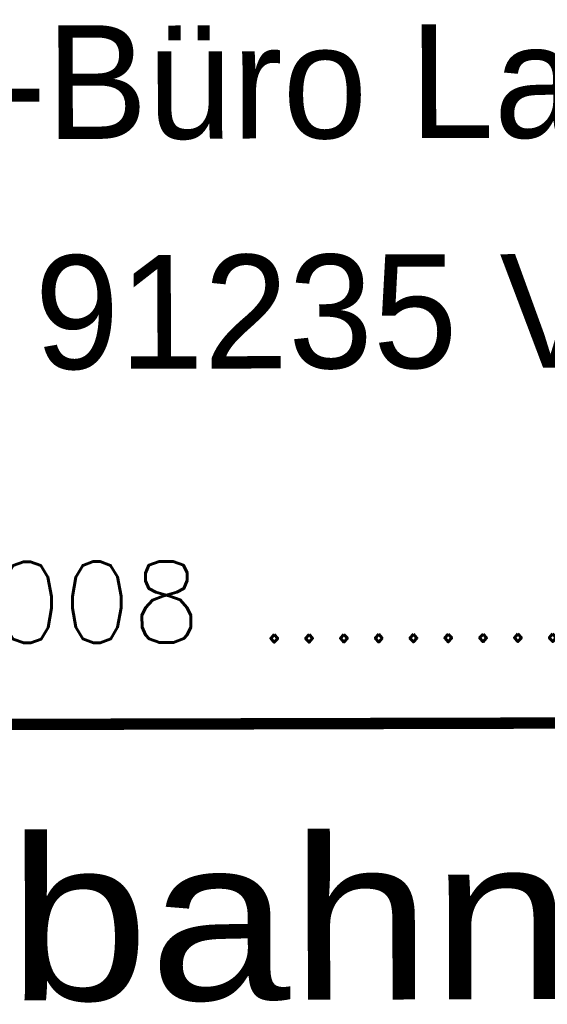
# Model space of a CAD drawing. Extents: x 0 to 1135, y 0 to 420.
# Tile 31 of 56: x 1076 to 1092, y 40 to 70. Entities that reach past the tile are written whole.
import ezdxf
from ezdxf.enums import TextEntityAlignment as Align

# ---------------------------------------------------------------- set-up
doc = ezdxf.new("R2010")
doc.units = 0
doc.header["$LTSCALE"] = 2
doc.header["$MEASUREMENT"] = 0
doc.linetypes.add('AUSGEZOGEN', pattern=[0])
doc.layers.add('LEGENDE', color=7, linetype='AUSGEZOGEN')
doc.styles.add('ROMANS', font='romans.shx', dxfattribs={"width": 0.8})
doc.styles.add('UNIR-H', font='unir_h.shx', dxfattribs={"width": 0.8})
doc.styles.add('UNIR-O', font='unir_o.shx')

msp = doc.modelspace()

# ---------------------------------------------------------------- linework, layer by layer
at = {"layer": 'LEGENDE', "const_width": 0.35}
msp.add_lwpolyline([(1057.148, 48.457), (1124.147, 48.629)], dxfattribs=at)

# ---------------------------------------------------------------- texts
at = {"layer": 'LEGENDE', "style": 'UNIR-O'}
for s, p in [('Ing.-Büro Lars Kustner', (1090.601, 66.565)), ('91235 Velden', (1090.515, 59.483))]:
    msp.add_text(s, height=3.5, rotation=0.1472, dxfattribs=at).set_placement(p, align=Align.CENTER)
at = {"layer": 'LEGENDE', "style": 'ROMANS'}
msp.add_text('01.07.2008 ...........................', height=2.5, rotation=0.1472, dxfattribs=at).set_placement((1061.908, 50.978))
at = {"layer": 'LEGENDE', "style": 'UNIR-H', "width": 1.0947}
msp.add_text('Autobahndirektion', height=5, rotation=0.1472, dxfattribs=at).set_placement((1059.17, 39.962), (1122.169, 40.124), align=Align.FIT)

doc.saveas('drawing.dxf')
